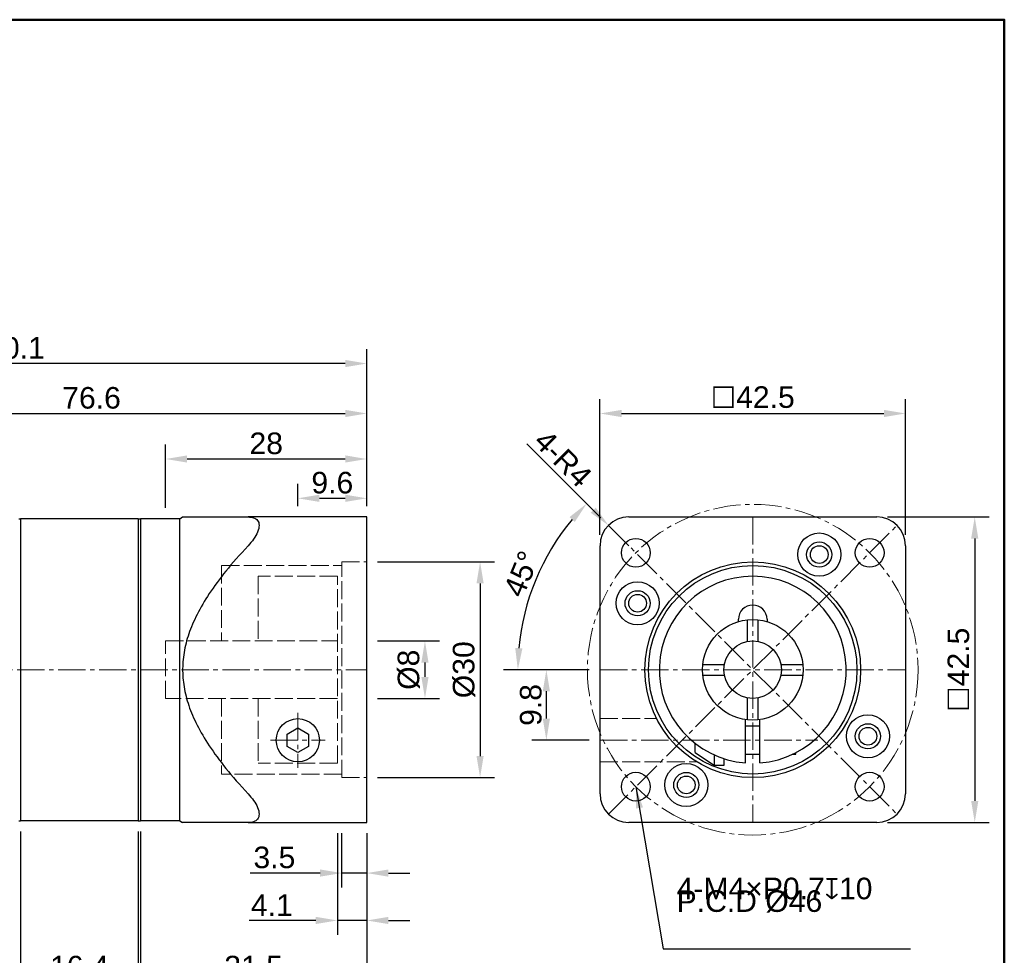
# Model space of a CAD drawing. Header units: millimetres. Extents: x 3252 to 3532, y 771 to 968.
# Tile 5 of 5: x 3395 to 3532, y 837 to 968. Entities that reach past the tile are written whole.
import ezdxf

# ---------------------------------------------------------------- set-up
doc = ezdxf.new("R2010")
doc.units = ezdxf.units.MM
doc.linetypes.add('CENTER2', pattern=[28.575, 19.05, -3.175, 3.175, -3.175])
doc.linetypes.add('DASHED', pattern=[0.2068, 0.1655, -0.0413])
for name, color, linetype, lineweight in [('中心線', 6, 'CENTER2', 5), ('剖面線', 2, 'DASHED', 5), ('圖框', 7, 'Continuous', 50), ('標註', 4, 'Continuous', 13), ('標註2', 3, 'Continuous', 13)]:
    doc.layers.add(name, color=color, linetype=linetype, lineweight=lineweight)
doc.layers.add('產品', color=7, linetype='Continuous')
doc.styles.get("Standard").update_dxf_attribs({"font": 'arial.ttf'})
doc.dimstyles.new('yuetai', dxfattribs={"dimtxt": 3, "dimasz": 3, "dimexe": 2, "dimexo": 1.5, "dimtad": 1, "dimdsep": 46, "dimtxsty": 'Standard', "dimcen": 0, "dimadec": 0, "dimazin": 0, "dimtfac": 1, "dimtmove": 0, "dimatfit": 3, "dimfxl": 1, "dimarcsym": 0})

# ---------------------------------------------------------------- blocks, each defined once
blk = doc.blocks.new('標題欄框 下標註')
at = {"layer": '圖框'}
blk.add_lwpolyline([(2.28, 89.91), (287.28, 89.91), (287.28, 273.91), (2.28, 273.91)], close=True, dxfattribs=at)
blk = doc.blocks.new('*D24')
at = {"layer": 'Defpoints', "color": 0, "transparency": 16777216}
for p in [(3443.23, 912.79), (3366.63, 898.4), (3443.23, 898.4)]:
    blk.add_point(p, dxfattribs=at)
at = {"layer": '標註', "color": 0, "lineweight": -2, "transparency": 16777216}
for p, q in [((3366.63, 899.9), (3366.63, 914.79)), ((3443.23, 899.9), (3443.23, 914.79)), ((3369.63, 912.79), (3440.23, 912.79))]:
    blk.add_line(p, q, dxfattribs=at)
at = {"layer": '標註', "color": 0, "transparency": 16777216}
for points in [[(3369.63, 913.29), (3369.63, 912.29), (3366.63, 912.79)], [(3440.23, 913.29), (3440.23, 912.29), (3443.23, 912.79)]]:
    blk.add_solid(points, dxfattribs=at)
at = {"layer": '標註', "color": 0, "transparency": 16777216, "insert": (3404.93, 914.95), "char_height": 3, "attachment_point": 5}
blk.add_mtext('76.6', dxfattribs=at)
blk = doc.blocks.new('*D25')
at = {"layer": 'Defpoints', "color": 0, "transparency": 16777216}
for p in [(3443.23, 906.46), (3415.23, 898.15), (3443.23, 898.4)]:
    blk.add_point(p, dxfattribs=at)
at = {"layer": '標註', "color": 0, "lineweight": -2, "transparency": 16777216}
for p, q in [((3415.23, 899.65), (3415.23, 908.46)), ((3443.23, 899.9), (3443.23, 908.46)), ((3418.23, 906.46), (3440.23, 906.46))]:
    blk.add_line(p, q, dxfattribs=at)
at = {"layer": '標註', "color": 0, "transparency": 16777216}
for points in [[(3418.23, 906.96), (3418.23, 905.96), (3415.23, 906.46)], [(3440.23, 906.96), (3440.23, 905.96), (3443.23, 906.46)]]:
    blk.add_solid(points, dxfattribs=at)
at = {"layer": '標註', "color": 0, "transparency": 16777216, "insert": (3429.23, 908.62), "char_height": 3, "attachment_point": 5}
blk.add_mtext('28', dxfattribs=at)
blk = doc.blocks.new('*D26')
at = {"layer": 'Defpoints', "color": 0, "transparency": 16777216}
for p in [(3443.23, 900.99), (3433.63, 898.4), (3443.23, 898.4)]:
    blk.add_point(p, dxfattribs=at)
at = {"layer": '標註', "color": 0, "lineweight": -2, "transparency": 16777216}
for p, q in [((3433.63, 899.9), (3433.63, 902.99)), ((3443.23, 899.9), (3443.23, 902.99)), ((3436.63, 900.99), (3440.23, 900.99))]:
    blk.add_line(p, q, dxfattribs=at)
at = {"layer": '標註', "color": 0, "transparency": 16777216}
for points in [[(3436.63, 901.49), (3436.63, 900.49), (3433.63, 900.99)], [(3440.23, 901.49), (3440.23, 900.49), (3443.23, 900.99)]]:
    blk.add_solid(points, dxfattribs=at)
at = {"layer": '標註', "color": 0, "transparency": 16777216, "insert": (3438.43, 903.15), "char_height": 3, "attachment_point": 5}
blk.add_mtext('9.6', dxfattribs=at)
blk = doc.blocks.new('*D5')
at = {"layer": 'Defpoints', "color": 0, "transparency": 16777216}
for p in [(3343.13, 919.74), (3443.23, 898.4), (3343.13, 883.15)]:
    blk.add_point(p, dxfattribs=at)
at = {"layer": '標註', "color": 0, "lineweight": -2, "transparency": 16777216}
for p, q in [((3343.13, 884.65), (3343.13, 921.74)), ((3443.23, 899.9), (3443.23, 921.74)), ((3440.23, 919.74), (3346.13, 919.74))]:
    blk.add_line(p, q, dxfattribs=at)
at = {"layer": '標註', "color": 0, "transparency": 16777216}
for points in [[(3346.13, 920.24), (3346.13, 919.24), (3343.13, 919.74)], [(3440.23, 920.24), (3440.23, 919.24), (3443.23, 919.74)]]:
    blk.add_solid(points, dxfattribs=at)
at = {"layer": '標註', "color": 0, "transparency": 16777216, "insert": (3393.18, 921.89), "char_height": 3, "attachment_point": 5}
blk.add_mtext('100.1', dxfattribs=at)
blk = doc.blocks.new('*D8')
at = {"layer": 'Defpoints', "color": 0, "transparency": 16777216}
for p in [(3411.73, 856.15), (3443.23, 855.9), (3443.23, 833.68)]:
    blk.add_point(p, dxfattribs=at)
at = {"layer": '標註2', "color": 0, "lineweight": -2, "transparency": 16777216}
for p, q in [((3411.73, 854.65), (3411.73, 831.68)), ((3443.23, 854.4), (3443.23, 831.68)), ((3414.73, 833.68), (3440.23, 833.68))]:
    blk.add_line(p, q, dxfattribs=at)
at = {"layer": '標註2', "color": 0, "transparency": 16777216}
for points in [[(3414.73, 834.18), (3414.73, 833.18), (3411.73, 833.68)], [(3440.23, 834.18), (3440.23, 833.18), (3443.23, 833.68)]]:
    blk.add_solid(points, dxfattribs=at)
at = {"layer": '標註2', "color": 0, "transparency": 16777216, "insert": (3427.48, 835.84), "char_height": 3, "attachment_point": 5}
blk.add_mtext('31.5', dxfattribs=at)
blk = doc.blocks.new('*D13')
at = {"layer": 'Defpoints', "color": 0, "transparency": 16777216}
for p in [(3443.23, 881.15), (3443.23, 873.15), (3451.32, 873.15)]:
    blk.add_point(p, dxfattribs=at)
at = {"layer": '標註', "color": 0, "lineweight": -2, "transparency": 16777216}
for p, q in [((3444.73, 881.15), (3453.32, 881.15)), ((3451.32, 878.15), (3451.32, 876.15)), ((3444.73, 873.15), (3453.32, 873.15))]:
    blk.add_line(p, q, dxfattribs=at)
at = {"layer": '標註', "color": 0, "transparency": 16777216}
for points in [[(3450.82, 878.15), (3451.82, 878.15), (3451.32, 881.15)], [(3450.82, 876.15), (3451.82, 876.15), (3451.32, 873.15)]]:
    blk.add_solid(points, dxfattribs=at)
at = {"layer": '標註', "color": 0, "transparency": 16777216, "insert": (3449.08, 877.15), "char_height": 3, "attachment_point": 5, "rotation": 90}
blk.add_mtext('Ø8', dxfattribs=at)
blk = doc.blocks.new('*D14')
at = {"layer": 'Defpoints', "color": 0, "transparency": 16777216}
for p in [(3443.23, 892.15), (3443.23, 862.15), (3458.99, 862.15)]:
    blk.add_point(p, dxfattribs=at)
at = {"layer": '標註', "color": 0, "lineweight": -2, "transparency": 16777216}
for p, q in [((3444.73, 892.15), (3460.99, 892.15)), ((3458.99, 889.15), (3458.99, 865.15)), ((3444.73, 862.15), (3460.99, 862.15))]:
    blk.add_line(p, q, dxfattribs=at)
at = {"layer": '標註', "color": 0, "transparency": 16777216}
for points in [[(3458.49, 889.15), (3459.49, 889.15), (3458.99, 892.15)], [(3458.49, 865.15), (3459.49, 865.15), (3458.99, 862.15)]]:
    blk.add_solid(points, dxfattribs=at)
at = {"layer": '標註', "color": 0, "transparency": 16777216, "insert": (3456.75, 877.15), "char_height": 3, "attachment_point": 5, "rotation": 90}
blk.add_mtext('Ø30', dxfattribs=at)
blk = doc.blocks.new('*D17')
at = {"layer": 'Defpoints', "color": 0, "transparency": 16777216}
for p in [(3439.13, 855.9), (3443.23, 855.9), (3439.13, 842.28)]:
    blk.add_point(p, dxfattribs=at)
at = {"layer": '標註', "color": 0, "lineweight": -2, "transparency": 16777216}
for p, q in [((3439.13, 854.4), (3439.13, 840.28)), ((3443.23, 854.4), (3443.23, 840.28)), ((3436.13, 842.28), (3426.88, 842.28)), ((3443.23, 842.28), (3439.13, 842.28)), ((3446.23, 842.28), (3449.23, 842.28))]:
    blk.add_line(p, q, dxfattribs=at)
at = {"layer": '標註', "color": 0, "transparency": 16777216}
for points in [[(3436.13, 842.78), (3436.13, 841.78), (3439.13, 842.28)], [(3446.23, 842.78), (3446.23, 841.78), (3443.23, 842.28)]]:
    blk.add_solid(points, dxfattribs=at)
at = {"layer": '標註', "color": 0, "transparency": 16777216, "insert": (3430.01, 844.41), "char_height": 3, "attachment_point": 5}
blk.add_mtext('4.1', dxfattribs=at)
blk = doc.blocks.new('*D18')
at = {"layer": 'Defpoints', "color": 0, "transparency": 16777216}
for p in [(3439.73, 855.9), (3443.23, 855.9), (3439.73, 848.87)]:
    blk.add_point(p, dxfattribs=at)
at = {"layer": '標註', "color": 0, "lineweight": -2, "transparency": 16777216}
for p, q in [((3439.73, 854.4), (3439.73, 846.87)), ((3443.23, 854.4), (3443.23, 846.87)), ((3436.73, 848.87), (3427, 848.87)), ((3443.23, 848.87), (3439.73, 848.87)), ((3446.23, 848.87), (3449.23, 848.87))]:
    blk.add_line(p, q, dxfattribs=at)
at = {"layer": '標註', "color": 0, "transparency": 16777216}
for points in [[(3436.73, 849.37), (3436.73, 848.37), (3439.73, 848.87)], [(3446.23, 849.37), (3446.23, 848.37), (3443.23, 848.87)]]:
    blk.add_solid(points, dxfattribs=at)
at = {"layer": '標註', "color": 0, "transparency": 16777216, "insert": (3430.37, 851.03), "char_height": 3, "attachment_point": 5}
blk.add_mtext('3.5', dxfattribs=at)
blk = doc.blocks.new('*D27')
at = {"layer": 'Defpoints', "color": 0, "transparency": 16777216}
for p in [(3476.85, 897.23), (3479.67, 894.4)]:
    blk.add_point(p, dxfattribs=at)
at = {"layer": '標註', "color": 0, "lineweight": -2, "transparency": 16777216}
for p, q in [((3465.48, 908.59), (3474.72, 899.35)), ((3479.67, 894.4), (3476.85, 897.23))]:
    blk.add_line(p, q, dxfattribs=at)
at = {"layer": '標註', "color": 0, "transparency": 16777216}
blk.add_solid([(3475.08, 899.7), (3474.37, 898.99), (3476.85, 897.23)], dxfattribs=at)
at = {"layer": '標註', "color": 0, "transparency": 16777216, "insert": (3470.54, 906.53), "char_height": 3, "attachment_point": 5, "rotation": 315}
blk.add_mtext('4-R4', dxfattribs=at)
blk = doc.blocks.new('*D28')
at = {"layer": 'Defpoints', "color": 0, "transparency": 16777216}
for p in [(3476.85, 897.23), (3468.62, 893.49), (3475.67, 877.15), (3518.17, 877.15), (3517, 857.07)]:
    blk.add_point(p, dxfattribs=at)
at = {"layer": '標註', "color": 0, "lineweight": -2, "transparency": 16777216}
for p, q in [((3475.79, 898.29), (3472.4, 901.67)), ((3474.17, 877.15), (3462.24, 877.15))]:
    blk.add_line(p, q, dxfattribs=at)
blk.add_arc((3496.92, 877.15), 32.68, 140.2617, 174.7383, dxfattribs=at)
at = {"layer": '標註', "color": 0, "transparency": 16777216}
for points in [[(3471.43, 898.38), (3472.16, 897.7), (3473.82, 900.25)], [(3464.88, 880.12), (3463.88, 880.17), (3464.24, 877.15)]]:
    blk.add_solid(points, dxfattribs=at)
at = {"layer": '標註', "color": 0, "transparency": 16777216, "insert": (3464.75, 890.48), "char_height": 3, "attachment_point": 5, "rotation": 67.5}
blk.add_mtext('45°', dxfattribs=at)
blk = doc.blocks.new('*D29')
at = {"layer": 'Defpoints', "color": 0, "transparency": 16777216}
for p in [(3468.21, 877.15), (3475.67, 877.15), (3475.67, 867.35)]:
    blk.add_point(p, dxfattribs=at)
at = {"layer": '標註', "color": 0, "lineweight": -2, "transparency": 16777216}
for p, q in [((3474.17, 877.15), (3466.21, 877.15)), ((3468.21, 870.35), (3468.21, 874.15)), ((3474.17, 867.35), (3466.21, 867.35))]:
    blk.add_line(p, q, dxfattribs=at)
at = {"layer": '標註', "color": 0, "transparency": 16777216}
for points in [[(3467.71, 874.15), (3468.71, 874.15), (3468.21, 877.15)], [(3467.71, 870.35), (3468.71, 870.35), (3468.21, 867.35)]]:
    blk.add_solid(points, dxfattribs=at)
at = {"layer": '標註', "color": 0, "transparency": 16777216, "insert": (3466.05, 872.25), "char_height": 3, "attachment_point": 5, "rotation": 90}
blk.add_mtext('9.8', dxfattribs=at)
blk = doc.blocks.new('*D30')
at = {"layer": 'Defpoints', "color": 0, "transparency": 16777216}
for p in [(3518.17, 912.79), (3475.67, 894.4), (3518.17, 894.4)]:
    blk.add_point(p, dxfattribs=at)
at = {"layer": '標註', "color": 0, "lineweight": -2, "transparency": 16777216}
for p, q in [((3475.67, 895.9), (3475.67, 914.79)), ((3518.17, 895.9), (3518.17, 914.79)), ((3478.67, 912.79), (3515.17, 912.79))]:
    blk.add_line(p, q, dxfattribs=at)
at = {"layer": '標註', "color": 0, "transparency": 16777216}
for points in [[(3478.67, 913.29), (3478.67, 912.29), (3475.67, 912.79)], [(3515.17, 913.29), (3515.17, 912.29), (3518.17, 912.79)]]:
    blk.add_solid(points, dxfattribs=at)
at = {"layer": '標註', "color": 0, "transparency": 16777216, "insert": (3496.92, 915.05), "char_height": 3, "attachment_point": 5}
blk.add_mtext('☐42.5', dxfattribs=at)
blk = doc.blocks.new('*D31')
at = {"layer": 'Defpoints', "color": 0, "transparency": 16777216}
for p in [(3514.17, 898.4), (3514.17, 855.9), (3527.81, 855.9)]:
    blk.add_point(p, dxfattribs=at)
at = {"layer": '標註', "color": 0, "lineweight": -2, "transparency": 16777216}
for p, q in [((3515.67, 898.4), (3529.81, 898.4)), ((3527.81, 895.4), (3527.81, 858.9)), ((3515.67, 855.9), (3529.81, 855.9))]:
    blk.add_line(p, q, dxfattribs=at)
at = {"layer": '標註', "color": 0, "transparency": 16777216}
for points in [[(3527.31, 895.4), (3528.31, 895.4), (3527.81, 898.4)], [(3527.31, 858.9), (3528.31, 858.9), (3527.81, 855.9)]]:
    blk.add_solid(points, dxfattribs=at)
at = {"layer": '標註', "color": 0, "transparency": 16777216, "insert": (3525.55, 877.15), "char_height": 3, "attachment_point": 5, "rotation": 90}
blk.add_mtext('☐42.5', dxfattribs=at)
blk = doc.blocks.new('*D32')
at = {"layer": 'Defpoints', "color": 0, "transparency": 16777216}
for p in [(3395.03, 856.15), (3411.43, 856.15), (3411.43, 833.68)]:
    blk.add_point(p, dxfattribs=at)
at = {"layer": '標註2', "color": 0, "lineweight": -2, "transparency": 16777216}
for p, q in [((3395.03, 854.65), (3395.03, 831.68)), ((3411.43, 854.65), (3411.43, 831.68)), ((3398.03, 833.68), (3408.43, 833.68))]:
    blk.add_line(p, q, dxfattribs=at)
at = {"layer": '標註2', "color": 0, "transparency": 16777216}
for points in [[(3398.03, 834.18), (3398.03, 833.18), (3395.03, 833.68)], [(3408.43, 834.18), (3408.43, 833.18), (3411.43, 833.68)]]:
    blk.add_solid(points, dxfattribs=at)
at = {"layer": '標註2', "color": 0, "transparency": 16777216, "insert": (3403.23, 835.84), "char_height": 3, "attachment_point": 5}
blk.add_mtext('16.4', dxfattribs=at)

msp = doc.modelspace()

# ---------------------------------------------------------------- linework, layer by layer
at = {"layer": '中心線', "ltscale": 0.2}
for p, q in [((3496.924, 898.397), (3496.924, 855.897)), ((3476.846, 857.069), (3517.003, 897.225)), ((3476.846, 897.225), (3517.003, 857.069)), ((3343.133, 877.147), (3443.233, 877.147)), ((3475.674, 877.147), (3518.174, 877.147)), ((3433.633, 871.17), (3433.633, 863.523)), ((3429.81, 867.347), (3437.457, 867.347)), ((3475.674, 867.347), (3505.987, 867.347))]:
    msp.add_line(p, q, dxfattribs=at)
msp.add_circle((3496.924, 877.147), 23, dxfattribs=at)
at = {"layer": '剖面線', "ltscale": 15}
for p, q in [((3439.733, 862.147), (3439.733, 892.147)), ((3439.733, 892.147), (3443.233, 892.147)), ((3443.233, 862.147), (3443.233, 892.147)), ((3423.033, 891.647), (3423.033, 881.147)), ((3423.033, 891.647), (3439.733, 891.647)), ((3428.133, 890.147), (3428.133, 881.147)), ((3439.133, 890.147), (3428.133, 890.147)), ((3439.133, 864.147), (3439.133, 890.147)), ((3415.233, 873.147), (3415.233, 881.147)), ((3415.233, 881.147), (3439.133, 881.147)), ((3439.133, 873.147), (3415.233, 873.147)), ((3423.033, 873.147), (3423.033, 862.647)), ((3428.133, 873.147), (3428.133, 864.147)), ((3475.674, 870.347), (3483.554, 870.347)), ((3439.133, 864.147), (3428.133, 864.147)), ((3475.674, 864.347), (3489.104, 864.347)), ((3439.733, 862.647), (3423.033, 862.647)), ((3439.733, 862.147), (3443.233, 862.147))]:
    msp.add_line(p, q, dxfattribs=at)
at = {"layer": '產品'}
for p, q in [((3394.833, 898.147), (3395.033, 898.147)), ((3395.033, 898.147), (3395.033, 856.147)), ((3411.433, 898.147), (3395.033, 898.147)), ((3411.433, 898.147), (3411.733, 898.147)), ((3411.433, 898.147), (3411.433, 856.147)), ((3417.233, 898.147), (3411.733, 898.147)), ((3411.733, 898.147), (3411.733, 856.147)), ((3417.233, 898.147), (3417.606, 898.397)), ((3417.233, 856.147), (3417.233, 898.147)), ((3417.606, 898.397), (3426.715, 898.397)), ((3443.233, 898.397), (3426.715, 898.397)), ((3443.233, 855.897), (3443.233, 898.397)), ((3479.674, 898.397), (3514.174, 898.397)), ((3475.674, 859.897), (3475.674, 894.397)), ((3518.174, 894.397), (3518.174, 859.897)), ((3496.174, 881.076), (3496.174, 884.107)), ((3497.674, 881.076), (3497.674, 884.107)), ((3489.964, 877.897), (3492.995, 877.897)), ((3500.853, 877.897), (3503.884, 877.897)), ((3489.964, 876.397), (3492.995, 876.397)), ((3500.853, 876.397), (3503.884, 876.397)), ((3496.174, 870.187), (3496.174, 873.218)), ((3497.674, 870.187), (3497.674, 873.218)), ((3495.924, 864.185), (3495.924, 870.219)), ((3497.924, 864.185), (3497.924, 870.219)), ((3432.133, 868.201), (3433.633, 869.067)), ((3433.633, 869.067), (3435.133, 868.201)), ((3497.924, 869.297), (3495.924, 869.297)), ((3432.133, 866.493), (3432.133, 868.201)), ((3435.133, 868.201), (3435.133, 866.493)), ((3433.633, 865.627), (3432.133, 866.493)), ((3435.133, 866.493), (3433.633, 865.627)), ((3488.924, 865.627), (3488.924, 866.9)), ((3488.924, 865.627), (3491.624, 863.847)), ((3491.624, 863.847), (3491.624, 865.276)), ((3492.924, 864.778), (3492.924, 863.847)), ((3495.924, 865.397), (3497.924, 865.397)), ((3502.5, 865.397), (3502.924, 865.397)), ((3502.924, 865.397), (3502.924, 865.614)), ((3492.924, 863.847), (3491.624, 863.847)), ((3394.833, 856.147), (3395.033, 856.147)), ((3411.433, 856.147), (3395.033, 856.147)), ((3411.433, 856.147), (3411.733, 856.147)), ((3417.233, 856.147), (3411.733, 856.147)), ((3417.233, 856.147), (3417.606, 855.897)), ((3426.715, 855.897), (3417.606, 855.897)), ((3426.715, 855.897), (3443.233, 855.897)), ((3514.174, 855.897), (3479.674, 855.897))]:
    msp.add_line(p, q, dxfattribs=at)
at = {"layer": '產品', "flags": 128}
for points in [[(3426.715, 898.397), (3426.918, 898.391), (3427.115, 898.371), (3427.304, 898.337), (3427.48, 898.286), (3427.641, 898.22), (3427.785, 898.139), (3427.912, 898.041), (3428.024, 897.919), (3428.118, 897.774), (3428.186, 897.606), (3428.228, 897.421), (3428.241, 897.225), (3428.228, 897.014), (3428.186, 896.784), (3428.118, 896.541), (3428.024, 896.292), (3427.912, 896.047), (3427.785, 895.81), (3427.641, 895.572), (3427.48, 895.33), (3427.304, 895.089), (3427.115, 894.851), (3426.918, 894.62), (3426.715, 894.397)], [(3426.715, 894.397), (3426.284, 893.933), (3425.866, 893.477), (3425.463, 893.028), (3425.072, 892.586), (3424.695, 892.15), (3424.33, 891.721), (3423.978, 891.298), (3423.637, 890.882), (3423.309, 890.47), (3422.991, 890.065), (3422.685, 889.664), (3422.39, 889.268), (3422.105, 888.878), (3421.831, 888.492), (3421.567, 888.11), (3421.313, 887.732), (3421.069, 887.359), (3420.834, 886.989), (3420.608, 886.624), (3420.392, 886.261), (3420.185, 885.902), (3419.987, 885.546), (3419.798, 885.194), (3419.617, 884.844), (3419.444, 884.497), (3419.28, 884.153), (3419.124, 883.811), (3418.977, 883.471), (3418.837, 883.134), (3418.705, 882.799), (3418.581, 882.466), (3418.465, 882.134), (3418.356, 881.805), (3418.255, 881.476), (3418.162, 881.15), (3418.076, 880.825), (3417.997, 880.501), (3417.926, 880.178), (3417.862, 879.856), (3417.805, 879.535), (3417.755, 879.215), (3417.713, 878.896), (3417.677, 878.577), (3417.649, 878.259), (3417.628, 877.941), (3417.614, 877.623), (3417.607, 877.306), (3417.607, 876.988), (3417.614, 876.671), (3417.628, 876.353), (3417.649, 876.035), (3417.677, 875.717), (3417.713, 875.398), (3417.755, 875.079), (3417.805, 874.759), (3417.862, 874.438), (3417.926, 874.116), (3417.997, 873.793), (3418.076, 873.469), (3418.162, 873.144), (3418.255, 872.817), (3418.356, 872.489), (3418.465, 872.16), (3418.581, 871.828), (3418.705, 871.495), (3418.837, 871.16), (3418.977, 870.823), (3419.124, 870.483), (3419.28, 870.141), (3419.444, 869.797), (3419.617, 869.45), (3419.798, 869.1), (3419.987, 868.747), (3420.185, 868.392), (3420.392, 868.033), (3420.608, 867.67), (3420.834, 867.304), (3421.069, 866.935), (3421.313, 866.561), (3421.567, 866.184), (3421.831, 865.802), (3422.105, 865.416), (3422.39, 865.025), (3422.685, 864.63), (3422.991, 864.229), (3423.309, 863.824), (3423.637, 863.412), (3423.978, 862.995), (3424.33, 862.573), (3424.695, 862.144), (3425.072, 861.708), (3425.463, 861.266), (3425.866, 860.817), (3426.284, 860.361), (3426.715, 859.897)], [(3426.715, 859.897), (3426.918, 859.674), (3427.115, 859.443), (3427.304, 859.205), (3427.48, 858.964), (3427.641, 858.722), (3427.785, 858.483), (3427.912, 858.247), (3428.024, 858.001), (3428.118, 857.753), (3428.186, 857.51), (3428.228, 857.28), (3428.241, 857.069), (3428.228, 856.872), (3428.186, 856.687), (3428.118, 856.52), (3428.024, 856.375), (3427.912, 856.253), (3427.785, 856.155), (3427.641, 856.074), (3427.48, 856.008), (3427.304, 855.957), (3427.115, 855.923), (3426.918, 855.903), (3426.715, 855.897)]]:
    msp.add_lwpolyline(points, dxfattribs=at)
at = {"layer": '產品'}
for centre, radius in [((3506.174, 893.168), 3), ((3480.661, 893.41), 2), ((3506.174, 893.168), 1.75), ((3513.188, 893.41), 2), ((3506.174, 893.168), 1.23), ((3496.924, 877.147), 15), ((3496.924, 877.147), 14.5), ((3480.903, 886.397), 3), ((3480.903, 886.397), 1.75), ((3480.903, 886.397), 1.23), ((3496.924, 877.147), 7), ((3496.924, 877.147), 4), ((3433.633, 867.347), 3), ((3512.946, 867.897), 3), ((3512.946, 867.897), 1.75), ((3512.946, 867.897), 1.23), ((3487.674, 861.125), 3), ((3480.661, 860.883), 2), ((3487.674, 861.125), 1.75), ((3487.674, 861.125), 1.23), ((3513.188, 860.883), 2)]:
    msp.add_circle(centre, radius, dxfattribs=at)
for centre, radius, start, end in [((3479.674, 894.397), 4, 90, 180), ((3514.174, 894.397), 4, 0, 90), ((3496.924, 877.147), 13, 274.41173, 265.58827), ((3496.924, 884.147), 2, 0.59343, 179.40657), ((3479.674, 859.897), 4, 180, 270), ((3514.174, 859.897), 4, 270, 0)]:
    msp.add_arc(centre, radius, start, end, dxfattribs=at)
for points, knots in [([(3494.945, 883.861), (3494.944, 883.864), (3494.943, 883.871), (3494.937, 883.922), (3494.929, 883.997), (3494.924, 884.083), (3494.924, 884.142), (3494.924, 884.168)], [0, 0, 0, 0, 0.20970553, 0.41940548, 0.62929545, 0.84078777, 1, 1, 1, 1]), ([(3498.924, 884.168), (3498.924, 884.133), (3498.924, 884.062), (3498.917, 883.969), (3498.909, 883.901), (3498.904, 883.866), (3498.904, 883.863), (3498.904, 883.861)], [0, 0, 0, 0, 0.2204909, 0.4412375, 0.6560137, 0.8668383, 1, 1, 1, 1])]:
    msp.add_open_spline(points, degree=3, knots=knots, dxfattribs=at)

# ---------------------------------------------------------------- block references
at = {"layer": '圖框', "xscale": 0.9827416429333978, "yscale": 0.9827416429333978, "zscale": 0.9827416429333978}
msp.add_blockref('標題欄框 下標註', (3249.599, 698.377), dxfattribs=at)

# ---------------------------------------------------------------- texts
at = {"layer": '標註', "insert": (3486.335, 848.227), "char_height": 3, "width": 25.70174, "attachment_point": 1, "line_spacing_factor": 0.351155}
msp.add_mtext('4-M4×P0.7{\\fAIGDT|b0|i0|c2|p2;x}10\\PP.C.D Ø46', dxfattribs=at)

# ---------------------------------------------------------------- dimensions: what is measured, and where the dimension line sits
at = {"layer": '標註'}
for base, p1, p2, picture, middle in [((3343.133, 919.738), (3443.233, 898.397), (3343.133, 883.147), '*D5', (3393.183, 921.895)), ((3443.233, 912.794), (3366.633, 898.397), (3443.233, 898.397), '*D24', (3404.933, 914.951)), ((3443.233, 906.464), (3415.233, 898.147), (3443.233, 898.397), '*D25', (3429.233, 908.62)), ((3443.233, 900.993), (3433.633, 898.397), (3443.233, 898.397), '*D26', (3438.433, 903.15)), ((3439.133, 842.278), (3443.233, 855.897), (3439.133, 855.897), '*D17', (3430.007, 844.409)), ((3439.733, 848.874), (3443.233, 855.897), (3439.733, 855.897), '*D18', (3430.367, 851.032))]:
    dim = msp.add_linear_dim(base=base, p1=p1, p2=p2, dimstyle='yuetai', dxfattribs=at)
    dim.commit()
    dim.dimension.update_dxf_attribs({"geometry": picture, "text_midpoint": middle})
dim = msp.add_linear_dim(base=(3518.174, 912.794), p1=(3475.674, 894.397), p2=(3518.174, 894.397), text='☐<>', dimstyle='yuetai', dxfattribs=at)
dim.commit()
dim.dimension.update_dxf_attribs({"geometry": '*D30', "text_midpoint": (3496.924, 915.047)})
dim = msp.add_radius_dim(center=(3479.674, 894.397), mpoint=(3476.846, 897.225), text='4-<>', dimstyle='yuetai', dxfattribs=at)
dim.commit()
dim.dimension.update_dxf_attribs({"geometry": '*D27', "text_midpoint": (3470.543, 906.534)})
dim = msp.add_angular_dim_2l(base=(3468.623, 893.487), line1=((3475.674, 877.147), (3518.174, 877.147)), line2=((3476.846, 897.225), (3517.003, 857.069)), dimstyle='yuetai', override={"dimscale": 0}, dxfattribs=at)
dim.commit()
dim.dimension.update_dxf_attribs({"geometry": '*D28', "text_midpoint": (3464.746, 890.476)})
for base, p1, p2, text, picture, middle in [((3527.807, 855.897), (3514.174, 898.397), (3514.174, 855.897), '☐<>', '*D31', (3525.554, 877.147)), ((3458.987, 862.147), (3443.233, 892.147), (3443.233, 862.147), 'Ø<>', '*D14', (3456.746, 877.147)), ((3451.319, 873.147), (3443.233, 881.147), (3443.233, 873.147), 'Ø<>', '*D13', (3449.078, 877.147))]:
    dim = msp.add_linear_dim(base=base, p1=p1, p2=p2, angle=90, text=text, dimstyle='yuetai', dxfattribs=at)
    dim.commit()
    dim.dimension.update_dxf_attribs({"geometry": picture, "text_midpoint": middle})
dim = msp.add_linear_dim(base=(3468.21, 877.147), p1=(3475.674, 867.347), p2=(3475.674, 877.147), angle=90, dimstyle='yuetai', dxfattribs=at)
dim.commit()
dim.dimension.update_dxf_attribs({"geometry": '*D29', "text_midpoint": (3466.053, 872.247)})
at = {"layer": '標註2'}
for base, p1, p2, picture, middle in [((3411.433, 833.684), (3395.033, 856.147), (3411.433, 856.147), '*D32', (3403.233, 835.84)), ((3443.233, 833.684), (3411.733, 856.147), (3443.233, 855.897), '*D8', (3427.483, 835.841))]:
    dim = msp.add_linear_dim(base=base, p1=p1, p2=p2, dimstyle='yuetai', dxfattribs=at)
    dim.commit()
    dim.dimension.update_dxf_attribs({"geometry": picture, "text_midpoint": middle})

# ---------------------------------------------------------------- leaders
at = {"layer": '標註', "annotation_type": 0, "has_hookline": 1, "hookline_direction": 0}
msp.add_leader([(3480.661, 860.883), (3484.475, 838.339), (3517.233, 838.339)], dimstyle='yuetai', dxfattribs=at)

doc.saveas('drawing.dxf')
